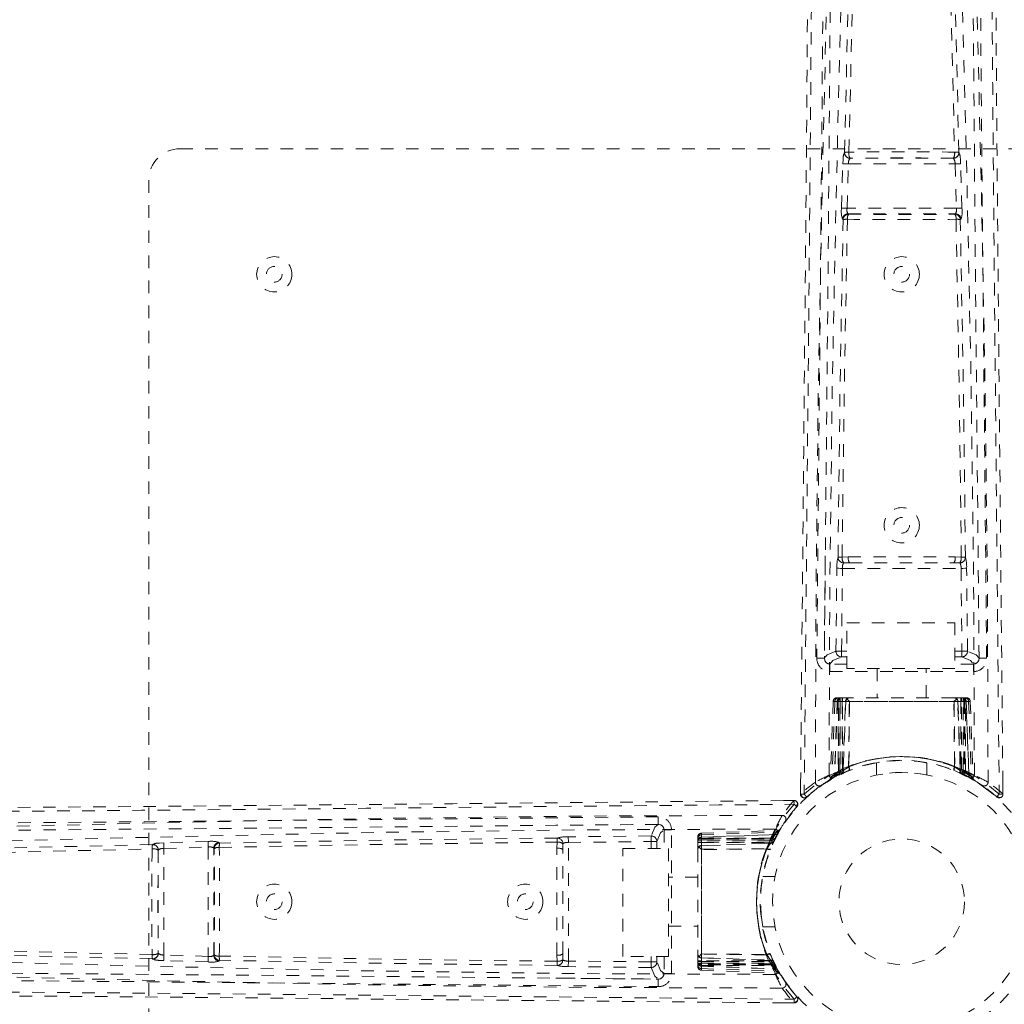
# Model space of a CAD drawing. Header units: inches. Extents: x -57 to 59, y -93 to 51.
# Tile 3 of 5: x 37 to 45, y 35 to 43. Entities that reach past the tile are written whole.
import ezdxf

# ---------------------------------------------------------------- set-up
doc = ezdxf.new("R2010")
doc.units = ezdxf.units.IN
doc.header["$MEASUREMENT"] = 0
doc.linetypes.add('SLD-Dashed', pattern=[0.075, 0.05, -0.025])

msp = doc.modelspace()

# ---------------------------------------------------------------- linework, layer by layer
at = {"color": 7, "linetype": 'SLD-Dashed', "lineweight": 0}
for p, q in [((38.375, 41.6332), (49.875, 41.6332)), ((43.6696, 41.6041), (43.6691, 41.6039)), ((44.5808, 41.6039), (44.5803, 41.6041)), ((43.645, 41.1612), (43.6558, 41.5139)), ((43.6897, 41.1599), (43.7005, 41.5125)), ((43.7005, 41.5125), (44.5495, 41.5125)), ((43.7138, 41.5574), (43.7143, 41.5576)), ((44.5362, 41.5574), (43.7138, 41.5574)), ((44.5356, 41.5576), (44.5362, 41.5574)), ((44.5495, 41.5125), (44.5602, 41.1599)), ((44.6049, 41.1612), (44.5941, 41.5139)), ((38.125, 29.8832), (38.125, 41.3832)), ((44.5602, 41.1599), (43.6897, 41.1599)), ((43.7027, 41.1124), (43.6969, 41.115)), ((43.6969, 41.115), (44.553, 41.115)), ((44.553, 41.115), (44.5472, 41.1124)), ((43.6523, 41.0714), (43.6581, 41.0688)), ((44.5918, 41.0688), (44.5977, 41.0714)), ((43.5161, 38.3904), (43.5088, 37.5764)), ((43.699, 38.3806), (43.6503, 38.3798)), ((44.5997, 38.3798), (44.5509, 38.3806)), ((44.7412, 37.5764), (44.7338, 38.3904)), ((43.6007, 37.63), (43.6077, 38.2902)), ((43.6614, 38.3337), (43.709, 38.3338)), ((43.709, 38.3338), (44.5409, 38.3338)), ((44.5409, 38.3338), (44.5885, 38.3337)), ((44.6492, 37.63), (44.6422, 38.2902)), ((43.6455, 37.6297), (43.6525, 38.2896)), ((43.6525, 38.2896), (44.5975, 38.2896)), ((44.5975, 38.2896), (44.6045, 37.6297)), ((43.688, 37.8567), (44.549, 37.8567)), ((43.688, 37.4907), (43.688, 37.8567)), ((44.549, 37.8567), (44.549, 37.4907)), ((43.6455, 37.5847), (43.6455, 37.6297)), ((43.688, 37.6297), (43.6455, 37.6297)), ((43.688, 37.5847), (43.6455, 37.5847)), ((44.549, 37.6297), (44.6045, 37.6297)), ((44.549, 37.5847), (44.6045, 37.5847)), ((44.6492, 37.63), (44.6045, 37.6297)), ((44.6045, 37.5847), (44.6045, 37.6297)), ((43.5083, 37.5729), (43.5116, 37.5556)), ((43.5086, 37.5767), (43.5087, 37.575)), ((43.5087, 37.575), (43.5089, 37.5655)), ((43.5533, 37.5274), (43.5533, 37.4672)), ((43.688, 37.5274), (43.5533, 37.5274)), ((44.6967, 37.5274), (44.549, 37.5274)), ((44.6967, 37.4672), (44.6967, 37.5274)), ((44.7384, 37.5556), (44.7417, 37.5729)), ((44.741, 37.5655), (44.7412, 37.575)), ((44.7412, 37.575), (44.7413, 37.5767)), ((43.5533, 37.4672), (44.6967, 37.4672)), ((44.549, 37.4907), (43.688, 37.4907)), ((43.93, 37.4907), (43.93, 37.2582)), ((44.32, 37.2582), (44.32, 37.4907)), ((43.5786, 37.2292), (43.5575, 36.6235)), ((43.592, 37.2292), (43.5711, 36.6317)), ((43.592, 37.2292), (43.5786, 37.2292)), ((43.6103, 37.2292), (43.5898, 36.6424)), ((43.6127, 37.2329), (43.5903, 36.639)), ((43.6093, 37.2582), (43.6055, 37.2576)), ((43.677, 37.2292), (43.6103, 37.2292)), ((43.6105, 37.2581), (43.6105, 37.2582)), ((43.6175, 37.2292), (43.6172, 36.6721)), ((43.618, 37.2582), (43.6178, 37.256)), ((43.6229, 37.2582), (43.618, 37.2582)), ((43.6315, 37.2582), (43.6219, 37.2582)), ((43.6224, 37.2292), (44.6275, 37.2292)), ((43.6224, 36.6746), (43.6224, 37.2292)), ((43.6307, 36.6786), (43.631, 37.2292)), ((43.6356, 37.2582), (43.6315, 37.2582)), ((43.6351, 37.2292), (43.6351, 36.6806)), ((44.6149, 37.2292), (43.6351, 37.2292)), ((43.7068, 37.2582), (43.6402, 37.2582)), ((43.6496, 37.2292), (43.6493, 36.6872)), ((43.653, 37.2292), (43.6496, 37.2292)), ((43.653, 37.2292), (44.5969, 37.2292)), ((43.653, 36.6888), (43.653, 37.2292)), ((43.6579, 36.6776), (43.677, 37.2292)), ((43.6784, 37.2292), (43.6593, 36.6783)), ((43.677, 37.2292), (43.6784, 37.2292)), ((43.7021, 36.7063), (43.707, 37.2307)), ((43.7086, 37.2292), (43.7042, 36.7076)), ((43.7086, 37.2292), (43.707, 37.2307)), ((44.5413, 37.2292), (43.7086, 37.2292)), ((44.5409, 37.2582), (43.709, 37.2582)), ((44.5429, 37.2307), (44.5413, 37.2292)), ((44.5458, 36.7076), (44.5413, 37.2292)), ((44.5429, 37.2307), (44.5477, 36.7064)), ((44.6097, 37.2582), (44.5431, 37.2582)), ((44.5715, 37.2292), (44.5729, 37.2292)), ((44.5906, 36.6783), (44.5715, 37.2292)), ((44.6396, 37.2292), (44.5729, 37.2292)), ((44.5729, 37.2292), (44.5921, 36.6776)), ((44.6003, 37.2292), (44.5969, 37.2292)), ((44.5969, 37.2292), (44.5969, 36.6888)), ((44.6006, 36.6872), (44.6003, 37.2292)), ((44.6184, 37.2582), (44.6144, 37.2582)), ((44.6149, 36.6806), (44.6149, 37.2292)), ((44.628, 37.2582), (44.6184, 37.2582)), ((44.6189, 37.2292), (44.6192, 36.6786)), ((44.6319, 37.2582), (44.627, 37.2582)), ((44.6275, 37.2292), (44.6275, 36.6746)), ((44.6327, 36.6721), (44.6324, 37.2292)), ((44.6597, 36.639), (44.6372, 37.2329)), ((44.6395, 37.2582), (44.6396, 37.2581)), ((44.6396, 37.2292), (44.6601, 36.6424)), ((44.6446, 37.2575), (44.6406, 37.2582)), ((44.6579, 37.2292), (44.6788, 36.6317)), ((44.6713, 37.2292), (44.6579, 37.2292)), ((44.6713, 37.2292), (44.6924, 36.6235)), ((43.925, 36.7403), (43.925, 36.6436)), ((44.325, 36.6436), (44.325, 36.7403)), ((43.5746, 36.6172), (43.641, 36.6515)), ((43.5898, 36.6424), (43.6579, 36.6776)), ((43.5974, 36.6485), (43.6023, 36.6473)), ((43.6172, 36.6721), (43.6224, 36.6746)), ((43.6298, 36.6462), (43.6172, 36.6721)), ((43.6298, 36.6462), (43.6212, 36.6418)), ((43.6349, 36.6486), (43.6224, 36.6746)), ((43.6349, 36.6486), (43.6298, 36.6462)), ((43.643, 36.6525), (43.6307, 36.6786)), ((43.6611, 36.6609), (43.6349, 36.6485)), ((43.6473, 36.6545), (43.6351, 36.6806)), ((43.641, 36.6515), (43.6423, 36.6522)), ((43.643, 36.6525), (43.6473, 36.6545)), ((43.6611, 36.6609), (43.6493, 36.6872)), ((43.6647, 36.6625), (43.653, 36.6888)), ((43.6593, 36.6783), (43.6579, 36.6776)), ((43.7021, 36.7063), (43.7042, 36.7076)), ((43.7049, 36.6795), (43.7079, 36.6807)), ((44.542, 36.6807), (44.5449, 36.6796)), ((44.5458, 36.7076), (44.5477, 36.7064)), ((44.5969, 36.6888), (44.5852, 36.6625)), ((44.5888, 36.6609), (44.5852, 36.6625)), ((44.6006, 36.6872), (44.5888, 36.6609)), ((44.5921, 36.6776), (44.5906, 36.6783)), ((44.5921, 36.6776), (44.6601, 36.6424)), ((44.6149, 36.6806), (44.6027, 36.6545)), ((44.6027, 36.6545), (44.6069, 36.6525)), ((44.6192, 36.6786), (44.6069, 36.6525)), ((44.6076, 36.6522), (44.609, 36.6515)), ((44.609, 36.6515), (44.6753, 36.6172)), ((44.6275, 36.6746), (44.615, 36.6486)), ((44.6201, 36.6462), (44.615, 36.6486)), ((44.6327, 36.6721), (44.6201, 36.6462)), ((44.6275, 36.6746), (44.6327, 36.6721)), ((43.319, 36.5769), (43.3182, 36.4919)), ((43.479, 36.5571), (43.5814, 36.6201)), ((43.543, 36.5989), (43.5563, 36.6068)), ((43.5575, 36.6235), (43.5711, 36.6317)), ((44.6788, 36.6317), (44.6924, 36.6235)), ((44.6936, 36.6068), (44.7069, 36.5989)), ((44.9317, 36.4919), (44.9309, 36.5759)), ((43.3182, 36.4916), (43.3481, 36.4913)), ((43.3683, 36.4691), (43.4696, 36.55)), ((43.2662, 36.44), (43.1823, 36.4392)), ((42.2026, 36.2466), (42.1852, 36.2499)), ((42.1818, 36.2494), (41.3677, 36.2421)), ((42.1831, 36.2495), (42.1815, 36.2495)), ((42.1926, 36.2492), (42.1831, 36.2495)), ((42.291, 36.2049), (42.2307, 36.2049)), ((42.2307, 36.2049), (42.2307, 36.0572)), ((42.291, 35.0615), (42.291, 36.2049)), ((42.5289, 36.1795), (43.1346, 36.2007)), ((42.5289, 36.1662), (43.1265, 36.187)), ((42.5289, 36.1795), (42.5289, 36.1662)), ((43.1066, 36.1172), (43.1409, 36.1836)), ((43.1265, 36.187), (43.1346, 36.2007)), ((43.1514, 36.2018), (43.1593, 36.2152)), ((38.5969, 36.1132), (38.2442, 36.1024)), ((38.6893, 36.1001), (38.6868, 36.1059)), ((41.3784, 36.1079), (41.3776, 36.0591)), ((41.4243, 36.0491), (41.4245, 36.0968)), ((42.1281, 36.1574), (41.468, 36.1504)), ((41.4685, 36.1057), (42.1285, 36.1127)), ((41.4685, 35.1607), (41.4685, 36.1057)), ((42.1281, 36.1574), (42.1285, 36.1127)), ((42.1285, 36.0572), (42.1285, 36.1127)), ((42.1735, 36.1127), (42.1285, 36.1127)), ((42.1735, 36.0572), (42.1735, 36.1127)), ((42.5006, 36.1529), (42.5, 36.1489)), ((42.5, 36.1477), (42.5, 36.1478)), ((42.5, 36.1401), (42.5, 36.1353)), ((42.5, 36.1362), (42.5, 36.1266)), ((42.5, 36.1266), (42.5, 36.1226)), ((42.5, 36.118), (42.5, 36.0514)), ((43.1192, 36.1679), (42.5253, 36.1455)), ((42.5289, 36.1479), (43.1158, 36.1683)), ((42.5289, 36.1479), (42.5289, 36.0812)), ((43.0861, 36.141), (42.5289, 36.1406)), ((42.5289, 35.1306), (42.5289, 36.1358)), ((42.5289, 36.1358), (43.0836, 36.1358)), ((42.5289, 36.1271), (43.0796, 36.1274)), ((43.0775, 36.1231), (42.5289, 36.1231)), ((42.5289, 36.1231), (42.5289, 35.1433)), ((43.071, 36.1089), (42.5289, 36.1086)), ((42.5289, 36.1086), (42.5289, 36.1052)), ((42.5289, 35.1612), (42.5289, 36.1052)), ((42.5289, 36.1052), (43.0693, 36.1052)), ((42.5289, 36.0812), (43.0806, 36.1003)), ((43.0799, 36.0989), (42.5289, 36.0798)), ((43.0693, 36.1052), (43.0957, 36.0934)), ((43.071, 36.1089), (43.0973, 36.097)), ((43.0775, 36.1231), (43.1037, 36.1109)), ((43.0796, 36.1274), (43.1056, 36.1151)), ((43.0806, 36.1003), (43.0799, 36.0989)), ((43.0806, 36.1003), (43.1158, 36.1683)), ((43.0836, 36.1358), (43.0861, 36.141)), ((43.0836, 36.1358), (43.1095, 36.1233)), ((43.0861, 36.141), (43.112, 36.1283)), ((43.0973, 36.097), (43.0957, 36.0934)), ((43.1037, 36.1109), (43.1056, 36.1151)), ((43.106, 36.1158), (43.1066, 36.1172)), ((43.112, 36.1283), (43.1095, 36.1233)), ((38.1543, 36.089), (38.1541, 36.0885)), ((38.2005, 36.0439), (38.2007, 36.0444)), ((38.2007, 36.0444), (38.2007, 35.222)), ((38.2457, 36.0577), (38.5983, 36.0685)), ((38.2457, 35.2087), (38.2457, 36.0577)), ((38.5983, 36.0685), (38.5983, 35.1979)), ((38.6432, 36.0612), (38.6458, 36.0554)), ((38.6432, 35.2052), (38.6432, 36.0612)), ((41.4243, 35.2173), (41.4243, 36.0491)), ((41.9015, 36.0572), (42.2675, 36.0572)), ((41.9015, 35.1962), (41.9015, 36.0572)), ((42.2675, 36.0572), (42.2675, 35.1962)), ((42.5, 36.0491), (42.5, 35.2173)), ((42.5274, 36.0511), (43.0518, 36.056)), ((42.5274, 36.0511), (42.5289, 36.0495)), ((42.5289, 36.0798), (42.5289, 36.0812)), ((43.0506, 36.054), (42.5289, 36.0495)), ((42.5289, 36.0495), (42.5289, 35.2169)), ((43.0506, 36.054), (43.0518, 36.056)), ((43.0774, 36.0503), (43.0786, 36.0532)), ((42.5, 35.8282), (42.2675, 35.8282)), ((43.1141, 35.8332), (43.0174, 35.8332)), ((42.2675, 35.4382), (42.5, 35.4382)), ((43.0174, 35.4332), (43.1141, 35.4332)), ((38.1541, 35.1779), (38.1543, 35.1774)), ((38.2007, 35.222), (38.2005, 35.2225)), ((38.5969, 35.1532), (38.2442, 35.164)), ((38.5983, 35.1979), (38.2457, 35.2087)), ((38.6458, 35.211), (38.6432, 35.2052)), ((38.6868, 35.1605), (38.6893, 35.1663)), ((41.3776, 35.2073), (41.3784, 35.1585)), ((41.4245, 35.1696), (41.4243, 35.2173)), ((42.1285, 35.1537), (41.4685, 35.1607)), ((42.2675, 35.1962), (41.9015, 35.1962)), ((42.1285, 35.1962), (42.1285, 35.1537)), ((42.1735, 35.1537), (42.1285, 35.1537)), ((42.1735, 35.1962), (42.1735, 35.1537)), ((42.2307, 35.1962), (42.2307, 35.0615)), ((42.5, 35.215), (42.5, 35.1484)), ((42.5289, 35.2169), (42.5274, 35.2152)), ((43.0518, 35.2103), (42.5274, 35.2152)), ((42.5289, 35.2169), (43.0506, 35.2124)), ((42.5289, 35.1852), (42.5289, 35.1866)), ((42.5289, 35.1866), (43.0799, 35.1675)), ((42.5289, 35.1852), (42.5289, 35.1185)), ((43.0806, 35.1661), (42.5289, 35.1852)), ((42.5289, 35.1612), (42.5289, 35.1578)), ((43.0693, 35.1612), (42.5289, 35.1612)), ((42.5289, 35.1578), (43.071, 35.1575)), ((43.0518, 35.2103), (43.0506, 35.2124)), ((43.0957, 35.173), (43.0693, 35.1612)), ((43.0973, 35.1694), (43.071, 35.1575)), ((43.0786, 35.2131), (43.0774, 35.2161)), ((43.1037, 35.1555), (43.0775, 35.1433)), ((43.1056, 35.1513), (43.0796, 35.1389)), ((43.0799, 35.1675), (43.0806, 35.1661)), ((43.1158, 35.0981), (43.0806, 35.1661)), ((43.0973, 35.1694), (43.1097, 35.1431)), ((43.1056, 35.1513), (43.1037, 35.1555)), ((42.1281, 35.109), (41.468, 35.116)), ((42.4999, 35.1175), (42.5006, 35.1137)), ((42.5, 35.1438), (42.5, 35.1398)), ((42.5, 35.1398), (42.5, 35.1302)), ((42.5, 35.1311), (42.5, 35.1263)), ((42.5, 35.1263), (42.5021, 35.1261)), ((42.5, 35.1187), (42.5, 35.1188)), ((42.5253, 35.1209), (43.1192, 35.0985)), ((42.5289, 35.1433), (43.0775, 35.1433)), ((43.0796, 35.1389), (42.5289, 35.1393)), ((43.0836, 35.1306), (42.5289, 35.1306)), ((42.5289, 35.1258), (43.0861, 35.1254)), ((42.5289, 35.1185), (43.1158, 35.0981)), ((42.5289, 35.1002), (43.1265, 35.0794)), ((42.5289, 35.1002), (42.5289, 35.0869)), ((42.5289, 35.0869), (43.1346, 35.0657)), ((43.1095, 35.1431), (43.0836, 35.1306)), ((43.0861, 35.1254), (43.0836, 35.1306)), ((43.112, 35.1381), (43.0861, 35.1254)), ((43.1066, 35.1492), (43.106, 35.1506)), ((43.1409, 35.0828), (43.1066, 35.1492)), ((43.1095, 35.1431), (43.112, 35.1381)), ((43.1097, 35.1056), (43.1109, 35.1105)), ((43.112, 35.1381), (43.1164, 35.1295)), ((43.1346, 35.0657), (43.1265, 35.0794)), ((41.3678, 35.0243), (42.1818, 35.017)), ((42.1815, 35.0169), (42.1831, 35.0169)), ((42.1831, 35.0169), (42.1926, 35.0172)), ((42.1852, 35.0165), (42.2026, 35.0198)), ((42.2307, 35.0615), (42.291, 35.0615)), ((43.1593, 35.0512), (43.1514, 35.0646)), ((43.2011, 34.9872), (43.1638, 35.0477)), ((43.2891, 34.8765), (43.2081, 34.9778)), ((43.2666, 34.8264), (43.2669, 34.8564)), ((43.1812, 34.8272), (43.2662, 34.8264))]:
    msp.add_line(p, q, dxfattribs=at)
at = {"color": 7, "linetype": 'SLD-Dashed', "lineweight": 0, "flags": 128}
for points in [[(43.437, 36.5854), (43.4425, 38.176), (43.461, 39.765), (43.4914, 41.3516), (43.5292, 42.9343), (43.5589, 44.1742), (43.5822, 45.4099), (43.5921, 46.6403), (43.5818, 47.8638)], [(43.5458, 36.6409), (43.5523, 38.2271), (43.5727, 39.8119), (43.6056, 41.3944), (43.6461, 42.9733), (43.6776, 44.2104), (43.7019, 45.4437), (43.7115, 46.6719), (43.6993, 47.8937)], [(44.7041, 36.6409), (44.6976, 38.2271), (44.6772, 39.8119), (44.6443, 41.3943), (44.6038, 42.9732), (44.5723, 44.2103), (44.548, 45.4436), (44.5384, 46.6719), (44.5506, 47.8937)], [(44.813, 36.5854), (44.8074, 38.176), (44.7889, 39.765), (44.7585, 41.3516), (44.7207, 42.9344), (44.691, 44.1742), (44.6677, 45.4099), (44.6578, 46.6403), (44.6682, 47.8638)], [(43.4179, 47.3636), (43.4192, 46.5498), (43.4186, 45.701), (43.4162, 44.8172), (43.4126, 44.0149), (43.4096, 43.4975), (43.4061, 42.9555), (43.4019, 42.3889), (43.3975, 41.8258), (43.3934, 41.3378), (43.3877, 40.6908), (43.3814, 40.0027), (43.3745, 39.2734), (43.368, 38.5967), (43.3481, 36.4913)], [(44.832, 47.3636), (44.8309, 46.6255), (44.8313, 45.845), (44.8333, 45.022), (44.8368, 44.1566), (44.8412, 43.3599), (44.8468, 42.5304), (44.8483, 42.3396), (44.8497, 42.1472), (44.8513, 41.9532), (44.8524, 41.82), (44.8535, 41.6903), (44.8546, 41.5548), (44.8558, 41.4135), (44.8598, 40.9599), (44.8644, 40.4554), (44.8696, 39.8998), (44.873, 39.5486), (44.8766, 39.1764), (44.8804, 38.7738), (44.884, 38.3979), (44.8887, 37.9074), (44.8928, 37.4715), (44.8963, 37.0902), (44.8993, 36.7635), (44.9017, 36.4915)], [(43.3882, 47.2631), (43.3857, 44.6467), (43.3683, 41.9306), (43.3438, 39.209), (43.3182, 36.4916)], [(43.5141, 47.2485), (43.5143, 46.5078), (43.513, 45.736), (43.5101, 44.933), (43.5062, 44.167), (43.5011, 43.3917), (43.4953, 42.6157), (43.4889, 41.8597), (43.4824, 41.1344), (43.476, 40.4588), (43.4688, 39.7023), (43.4619, 38.9926), (43.4551, 38.2955), (43.4483, 37.5732)], [(44.8017, 37.5732), (44.7981, 37.9493), (44.794, 38.3783), (44.7894, 38.8479), (44.7853, 39.2728), (44.7832, 39.4953), (44.781, 39.7179), (44.7789, 39.9404), (44.7764, 40.1931), (44.774, 40.4481), (44.7716, 40.6953), (44.7669, 41.1989), (44.7627, 41.6666), (44.7589, 42.0986), (44.7554, 42.5215), (44.7516, 43.0115), (44.7457, 43.852), (44.7409, 44.7005), (44.7374, 45.5778), (44.7357, 46.4319), (44.7358, 47.2485)], [(44.8617, 47.276), (44.8643, 44.6475), (44.8816, 41.9293), (44.906, 39.2106), (44.9318, 36.4916)], [(43.5735, 47.1361), (43.5647, 43.9493), (43.5389, 40.7614), (43.5083, 37.5729)], [(44.7417, 37.5729), (44.711, 40.7614), (44.6853, 43.9493), (44.6764, 47.1361)], [(43.6696, 41.6041), (43.7047, 43.0993), (43.7373, 44.5897)], [(43.7038, 41.6067), (43.7397, 43.1028), (43.7729, 44.5943)], [(44.477, 44.5943), (44.5102, 43.1028), (44.546, 41.6067)], [(44.5803, 41.6041), (44.5452, 43.0993), (44.5126, 44.5897)], [(43.6742, 41.5842), (43.6727, 41.5865), (43.6696, 41.6041)], [(43.6558, 41.5139), (43.6576, 41.5474), (43.6578, 41.5492)], [(43.6558, 41.5139), (43.6575, 41.5139), (43.6606, 41.5138), (43.665, 41.5136), (43.6706, 41.5134), (43.6772, 41.5132), (43.6845, 41.513), (43.6923, 41.5128), (43.7005, 41.5125)], [(44.5495, 41.5125), (44.5576, 41.5128), (44.5654, 41.513), (44.5728, 41.5132), (44.5793, 41.5134), (44.5849, 41.5136), (44.5893, 41.5138), (44.5924, 41.5139), (44.5941, 41.5139)], [(44.5941, 41.5139), (44.5923, 41.5474), (44.5921, 41.5493)], [(43.645, 41.1612), (43.6467, 41.1612), (43.6497, 41.1611), (43.6541, 41.1609), (43.6597, 41.1608), (43.6663, 41.1606), (43.6737, 41.1604), (43.6815, 41.1601), (43.6897, 41.1599)], [(44.5602, 41.1599), (44.5684, 41.1601), (44.5763, 41.1604), (44.5836, 41.1606), (44.5902, 41.1608), (44.5958, 41.1609), (44.6002, 41.1611), (44.6033, 41.1612), (44.6049, 41.1612)], [(43.6173, 38.3785), (43.6336, 39.7245), (43.6581, 41.0688)], [(43.6503, 38.3798), (43.6669, 39.7263), (43.692, 41.0711)], [(44.5579, 41.0711), (44.583, 39.7263), (44.5997, 38.3798)], [(44.6326, 38.3785), (44.6163, 39.7245), (44.5918, 41.0688)], [(43.699, 38.3806), (43.9105, 38.3807), (44.125, 38.3807), (44.3394, 38.3807), (44.5509, 38.3806)], [(43.6077, 38.2902), (43.6122, 38.2901), (43.6225, 38.29), (43.6369, 38.2898), (43.6525, 38.2896)], [(43.6614, 38.3337), (43.6446, 38.3376), (43.6338, 38.345)], [(43.709, 38.3338), (43.9132, 38.3339), (44.1193, 38.3339), (44.331, 38.3339), (44.5409, 38.3338)], [(44.5975, 38.2896), (44.613, 38.2898), (44.6274, 38.29), (44.6377, 38.2901), (44.6422, 38.2902)], [(43.6007, 37.63), (43.5316, 37.6015), (43.5106, 37.5758)], [(43.5533, 37.5274), (43.5764, 37.5561), (43.6455, 37.5847)], [(43.6007, 37.63), (43.6055, 37.63), (43.6155, 37.6299), (43.6294, 37.6298), (43.6455, 37.6297)], [(44.6045, 37.5847), (44.6735, 37.5561), (44.6967, 37.5274)], [(44.7417, 37.5729), (44.7183, 37.6015), (44.6492, 37.63)], [(43.5786, 37.2292), (43.5814, 37.2292), (43.5897, 37.2292), (43.6024, 37.2292), (43.6175, 37.2292)], [(43.631, 37.2292), (43.6165, 37.2292), (43.604, 37.2292), (43.5955, 37.2292), (43.592, 37.2292)], [(43.6103, 37.2292), (43.6106, 37.2292), (43.6125, 37.2292), (43.6159, 37.2292), (43.6208, 37.2292), (43.6268, 37.2292), (43.6339, 37.2292), (43.6416, 37.2292), (43.6496, 37.2292)], [(43.6314, 37.2565), (43.6275, 37.2573), (43.6251, 37.2578), (43.624, 37.2581), (43.624, 37.2581)], [(43.6886, 37.2482), (43.6818, 37.2391), (43.6784, 37.2292)], [(43.707, 37.2307), (43.6921, 37.2446), (43.6886, 37.2482)], [(44.5429, 37.2307), (44.5578, 37.2446), (44.5614, 37.2482)], [(44.5715, 37.2292), (44.5682, 37.2391), (44.5614, 37.2482)], [(44.6003, 37.2292), (44.6083, 37.2292), (44.6161, 37.2292), (44.6231, 37.2292), (44.6291, 37.2292), (44.634, 37.2292), (44.6375, 37.2292), (44.6393, 37.2292), (44.6396, 37.2292)], [(44.6108, 37.258), (44.6094, 37.2582), (44.6083, 37.2582)], [(44.6259, 37.2581), (44.6259, 37.2581), (44.6248, 37.2578), (44.6224, 37.2573), (44.6185, 37.2565)], [(44.6579, 37.2292), (44.6545, 37.2292), (44.6459, 37.2292), (44.6335, 37.2292), (44.6189, 37.2292)], [(44.6324, 37.2292), (44.6475, 37.2292), (44.6602, 37.2292), (44.6686, 37.2292), (44.6713, 37.2292)], [(44.6397, 37.229), (44.6387, 37.236), (44.6379, 37.2379)], [(43.925, 36.7403), (43.936, 36.7422), (43.9487, 36.7442)], [(44.5495, 36.6758), (44.716, 36.5934), (44.8816, 36.4691)], [(44.6588, 36.6262), (44.6526, 36.6296), (44.6201, 36.6462)], [(44.6615, 36.6346), (44.6603, 36.6406), (44.6603, 36.6425)], [(44.6987, 36.6062), (44.6923, 36.6173), (44.6879, 36.631)], [(44.6921, 36.6176), (44.6912, 36.6235), (44.6913, 36.6247)], [(43.3212, 36.4919), (43.323, 36.4841), (43.3265, 36.4765), (43.3316, 36.4699), (43.3379, 36.465), (43.3451, 36.4622), (43.3525, 36.4618), (43.3597, 36.4637), (43.3662, 36.4677)], [(44.9018, 36.4913), (44.8941, 36.4828), (44.8875, 36.4756), (44.8832, 36.4708), (44.8816, 36.4691)], [(44.8834, 36.4716), (44.8905, 36.4677), (44.8985, 36.4653), (44.9068, 36.4648), (44.9146, 36.4662), (44.9215, 36.4697), (44.9268, 36.475), (44.9301, 36.4816), (44.9314, 36.4891)], [(44.9318, 36.4916), (44.9312, 36.4921), (44.9295, 36.4918), (44.923, 36.4913), (44.9133, 36.4915), (44.9076, 36.4916), (44.9018, 36.4913)], [(32.3945, 36.3402), (33.1326, 36.3391), (33.9132, 36.3395), (34.7362, 36.3415), (35.6016, 36.3451), (36.3982, 36.3495), (37.2278, 36.3551), (37.4185, 36.3565), (37.6109, 36.358), (37.805, 36.3595), (37.9382, 36.3606), (38.0679, 36.3617), (38.2034, 36.3628), (38.3447, 36.3641), (38.7983, 36.3681), (39.3028, 36.3727), (39.8583, 36.3779), (40.2095, 36.3812), (40.5817, 36.3848), (40.9843, 36.3887), (41.3602, 36.3923), (41.8508, 36.3969), (42.2867, 36.401), (42.668, 36.4046), (42.9946, 36.4075), (43.2667, 36.4099)], [(32.4821, 36.37), (35.1107, 36.3725), (37.8289, 36.3898), (40.5476, 36.4143), (43.2666, 36.44)], [(43.2666, 36.44), (43.2661, 36.4394), (43.2664, 36.4377), (43.2669, 36.4312), (43.2667, 36.4215), (43.2665, 36.4158), (43.2669, 36.41)], [(43.2669, 36.41), (43.2754, 36.4023), (43.2826, 36.3958), (43.2874, 36.3914), (43.2891, 36.3899)], [(43.2866, 36.3917), (43.2904, 36.3987), (43.2928, 36.4067), (43.2934, 36.415), (43.2919, 36.4229), (43.2885, 36.4297), (43.2832, 36.435), (43.2765, 36.4384), (43.2691, 36.4396)], [(43.1728, 36.3212), (41.5822, 36.3157), (39.9931, 36.2971), (38.4065, 36.2668), (36.8238, 36.2289), (35.5839, 36.1992), (34.3482, 36.1759), (33.1179, 36.166), (31.8943, 36.1764)], [(42.185, 36.3099), (41.8088, 36.3063), (41.3799, 36.3022), (40.9103, 36.2977), (40.4854, 36.2936), (40.2628, 36.2914), (40.0403, 36.2892), (39.8177, 36.2871), (39.5651, 36.2846), (39.3101, 36.2822), (39.0628, 36.2799), (38.5593, 36.2752), (38.0915, 36.2709), (37.6595, 36.2672), (37.2367, 36.2636), (36.7467, 36.2598), (35.9062, 36.2539), (35.0577, 36.2491), (34.1804, 36.2456), (33.3262, 36.2439), (32.5097, 36.244)], [(42.1852, 36.2499), (38.9967, 36.2193), (35.8089, 36.1935), (32.6221, 36.1846)], [(42.1852, 36.2499), (42.1566, 36.2266), (42.1281, 36.1574)], [(43.1173, 36.2123), (41.5311, 36.2058), (39.9462, 36.1854), (38.3638, 36.1526), (36.785, 36.112), (35.5478, 36.0805), (34.3146, 36.0563), (33.0863, 36.0466), (31.8645, 36.0588)], [(42.1735, 36.1127), (42.2021, 36.1817), (42.2307, 36.2049)], [(42.5289, 36.1406), (42.5289, 36.1557), (42.5289, 36.1684), (42.5289, 36.1768), (42.5289, 36.1795)], [(43.152, 36.207), (43.1408, 36.2005), (43.1272, 36.1962)], [(43.1406, 36.2003), (43.1346, 36.1994), (43.1335, 36.1995)], [(38.2442, 36.1024), (38.2107, 36.1005), (38.2089, 36.1003)], [(38.2457, 36.0577), (38.2454, 36.0658), (38.2452, 36.0737), (38.2449, 36.081), (38.2447, 36.0876), (38.2445, 36.0931), (38.2444, 36.0976), (38.2443, 36.1007), (38.2442, 36.1024)], [(38.5983, 36.0685), (38.598, 36.0766), (38.5978, 36.0845), (38.5976, 36.0918), (38.5974, 36.0984), (38.5972, 36.104), (38.5971, 36.1084), (38.597, 36.1115), (38.5969, 36.1132)], [(38.687, 36.0661), (40.0318, 36.0912), (41.3784, 36.1079)], [(41.3796, 36.1408), (40.0336, 36.1246), (38.6893, 36.1001)], [(41.4685, 36.1057), (41.4683, 36.1212), (41.4682, 36.1357), (41.468, 36.1459), (41.468, 36.1504)], [(42.5, 36.1341), (42.5, 36.1342), (42.5003, 36.133), (42.5009, 36.1306), (42.5017, 36.1268)], [(42.5002, 36.1191), (42.5, 36.1176), (42.5, 36.1165)], [(42.5292, 36.148), (42.5221, 36.1469), (42.5203, 36.1461)], [(42.5289, 36.1662), (42.5289, 36.1627), (42.5289, 36.1541), (42.5289, 36.1417), (42.5289, 36.1271)], [(42.5289, 36.1086), (42.5289, 36.1166), (42.5289, 36.1243), (42.5289, 36.1313), (42.5289, 36.1374), (42.5289, 36.1422), (42.5289, 36.1457), (42.5289, 36.1476), (42.5289, 36.1479)], [(43.132, 36.1671), (43.1285, 36.1608), (43.112, 36.1283)], [(43.1236, 36.1697), (43.1176, 36.1686), (43.1156, 36.1686)], [(35.1639, 35.9852), (36.6554, 36.0184), (38.1515, 36.0543)], [(38.1541, 36.0885), (36.6589, 36.0534), (35.1684, 36.0208)], [(41.3776, 35.2073), (41.3775, 35.4187), (41.3775, 35.6332), (41.3775, 35.8477), (41.3776, 36.0591)], [(41.4243, 35.2173), (41.4243, 35.4215), (41.4243, 35.6275), (41.4243, 35.8392), (41.4243, 36.0491)], [(42.5289, 36.0798), (42.5191, 36.0764), (42.51, 36.0696)], [(42.5274, 36.0511), (42.5135, 36.066), (42.51, 36.0696)], [(43.0174, 35.4357), (43.0177, 35.4344), (43.0146, 35.4523), (43.0091, 35.4901), (43.0035, 35.5445), (43.0002, 35.6091), (43, 35.6332)], [(38.1515, 35.2121), (36.6554, 35.248), (35.1639, 35.2812)], [(38.1541, 35.1779), (36.6589, 35.213), (35.1684, 35.2456)], [(43.1173, 35.0541), (41.5311, 35.0606), (39.9462, 35.081), (38.3638, 35.1138), (36.7849, 35.1544), (35.5478, 35.1859), (34.3145, 35.2101), (33.0862, 35.2198), (31.8644, 35.2076)], [(38.174, 35.1824), (38.1717, 35.1809), (38.1541, 35.1779)], [(38.2442, 35.164), (38.2107, 35.1659), (38.209, 35.1661)], [(38.2442, 35.164), (38.2443, 35.1657), (38.2444, 35.1688), (38.2445, 35.1732), (38.2447, 35.1788), (38.2449, 35.1854), (38.2452, 35.1927), (38.2454, 35.2006), (38.2457, 35.2087)], [(38.5969, 35.1532), (38.597, 35.1549), (38.5971, 35.158), (38.5972, 35.1624), (38.5974, 35.168), (38.5976, 35.1745), (38.5978, 35.1819), (38.598, 35.1898), (38.5983, 35.1979)], [(41.3784, 35.1585), (40.0318, 35.1752), (38.687, 35.2003)], [(41.3796, 35.1256), (40.0336, 35.1418), (38.6893, 35.1663)], [(41.4245, 35.1697), (41.4206, 35.1528), (41.4132, 35.1421)], [(41.468, 35.116), (41.468, 35.1205), (41.4682, 35.1307), (41.4683, 35.1452), (41.4685, 35.1607)], [(42.1281, 35.109), (42.1282, 35.1137), (42.1282, 35.1237), (42.1284, 35.1377), (42.1285, 35.1537)], [(42.2307, 35.0615), (42.2021, 35.0847), (42.1735, 35.1537)], [(42.5274, 35.2152), (42.5135, 35.2004), (42.51, 35.1968)], [(42.51, 35.1968), (42.5191, 35.19), (42.5289, 35.1866)], [(42.5289, 35.1185), (42.5289, 35.1188), (42.5289, 35.1207), (42.5289, 35.1241), (42.5289, 35.129), (42.5289, 35.1351), (42.5289, 35.1421), (42.5289, 35.1498), (42.5289, 35.1578)], [(43.1728, 34.9452), (41.5822, 34.9507), (39.9931, 34.9693), (38.4065, 34.9996), (36.8238, 35.0375), (35.5839, 35.0672), (34.3482, 35.0905), (33.1179, 35.1004), (31.8943, 35.09)], [(32.6221, 35.0817), (35.8089, 35.0729), (38.9967, 35.0471), (42.1852, 35.0165)], [(42.1281, 35.109), (42.1566, 35.0398), (42.1824, 35.0188)], [(42.5017, 35.1396), (42.5009, 35.1358), (42.5003, 35.1334), (42.5, 35.1322), (42.5, 35.1323)], [(42.5289, 35.1393), (42.5289, 35.1247), (42.5289, 35.1123), (42.5289, 35.1037), (42.5289, 35.1002)], [(42.5289, 35.0869), (42.5289, 35.0896), (42.5289, 35.098), (42.5289, 35.1107), (42.5289, 35.1258)], [(32.5097, 35.0224), (33.2503, 35.0225), (34.0221, 35.0212), (34.8252, 35.0183), (35.5911, 35.0144), (36.3665, 35.0094), (37.1425, 35.0035), (37.8985, 34.9972), (38.6237, 34.9906), (39.2993, 34.9843), (40.0559, 34.977), (40.7656, 34.9701), (41.4627, 34.9634), (42.185, 34.9565)], [(32.3945, 34.9261), (33.2083, 34.9274), (34.0572, 34.9268), (34.941, 34.9244), (35.7432, 34.9208), (36.2607, 34.9178), (36.8027, 34.9143), (37.3692, 34.9102), (37.9324, 34.9057), (38.4204, 34.9016), (39.0674, 34.8959), (39.7555, 34.8896), (40.4847, 34.8827), (41.1614, 34.8762), (43.2669, 34.8564)], [(32.495, 34.8964), (35.1115, 34.8939), (37.8276, 34.8766), (40.5491, 34.8521), (43.2665, 34.8264)], [(43.2662, 34.8295), (43.2741, 34.8313), (43.2816, 34.8348), (43.2882, 34.8398), (43.2931, 34.8462), (43.2959, 34.8533), (43.2964, 34.8608), (43.2945, 34.868), (43.2905, 34.8744)]]:
    msp.add_lwpolyline(points, dxfattribs=at)
at = {"color": 7, "linetype": 'SLD-Dashed', "lineweight": 0}
for centre, radius in [((39.125, 40.6332), 0.1405), ((44.125, 40.6332), 0.1405), ((39.125, 40.6332), 0.0625), ((44.125, 40.6332), 0.0625), ((44.125, 38.6332), 0.1405), ((44.125, 38.6332), 0.0625), ((44.125, 35.6332), 1.125), ((44.125, 35.6332), 1.03), ((44.125, 35.6332), 0.5), ((39.125, 35.6332), 0.1405), ((41.125, 35.6332), 0.1405), ((39.125, 35.6332), 0.0625), ((41.125, 35.6332), 0.0625)]:
    msp.add_circle(centre, radius, dxfattribs=at)
for centre, radius, start, end in [((38.375, 41.3832), 0.25, 90, 180), ((43.7757, 41.5534), 0.1179, 154.64373, 182.01646), ((43.7142, 41.6026), 0.0451, 178.37264, 269.36857), ((43.6961, 41.482), 0.1249, 86.44603, 102.23524), ((43.7727, 41.5957), 0.0697, 170.91654, 213.06394), ((44.125, 8.0444), 33.5649, 89.2812, 90.71888), ((44.4772, 41.5957), 0.0697, 326.93552, 9.084), ((44.5351, 41.6028), 0.0451, 270.63659, 1.6278), ((44.5357, 41.6026), 0.0451, 270.63143, 1.62748), ((44.5539, 41.4836), 0.1233, 77.65897, 93.65976), ((44.4743, 41.5534), 0.1178, 357.98955, 25.36225), ((43.7141, 41.601), 0.0433, 202.77641, 270.21926), ((43.7628, 41.5185), 0.0626, 141.54417, 185.5179), ((44.125, 8.2117), 33.3485, 89.29438, 90.70562), ((44.4872, 41.5185), 0.0626, 354.48154, 38.45635), ((43.8648, 41.1338), 0.2215, 172.8804, 196.3597), ((43.6974, 41.0698), 0.0451, 90.55836, 178.05712), ((43.7482, 41.1463), 0.0601, 166.89972, 211.40224), ((44.5017, 41.1463), 0.0601, 328.5988, 13.09923), ((44.5526, 41.0698), 0.0451, 1.94283, 89.44166), ((44.3851, 41.1338), 0.2216, 343.64064, 7.11926), ((43.7032, 41.0673), 0.0451, 90.57784, 178.02984), ((43.6843, 40.9354), 0.136, 86.73857, 101.11138), ((43.7482, 41.0786), 0.0567, 143.38239, 187.52175), ((44.1249, 77.2025), 36.1339, 269.31353, 270.68655), ((44.125, 74.1469), 33.0372, 269.26771, 270.73229), ((44.5467, 41.0673), 0.0451, 1.96953, 89.42279), ((44.5013, 41.0785), 0.057, 352.61117, 36.4846), ((44.5657, 40.9358), 0.1356, 78.86297, 93.28346), ((43.8967, 38.3035), 0.2892, 164.98124, 182.64751), ((43.6433, 38.1216), 0.2583, 88.44784, 95.77262), ((43.6556, 38.3766), 0.0384, 177.08016, 235.36249), ((43.7257, 38.3736), 0.0757, 175.35019, 211.83693), ((43.7634, 38.3698), 0.0652, 170.54014, 213.55098), ((44.4866, 38.3699), 0.0652, 326.43297, 9.43916), ((44.5249, 38.3734), 0.075, 328.00521, 4.80779), ((44.587, 38.3793), 0.0456, 271.92413, 359.00159), ((44.6066, 38.122), 0.2578, 84.22074, 91.55861), ((44.3533, 38.3035), 0.2892, 357.35173, 15.02298), ((43.7294, 38.297), 0.0773, 151.62454, 185.46119), ((44.5206, 38.297), 0.0773, 354.53371, 28.3859), ((43.6458, 37.6297), 0.0451, 179.61768, 269.57382), ((44.6041, 37.6297), 0.0451, 270.42656, 0.35734), ((43.4903, 40.4379), 2.8651, 269.15958, 270.35946), ((43.5531, 37.572), 0.1048, 179.36432, 270.08276), ((43.5533, 37.5724), 0.045, 202.01115, 269.97881), ((44.6968, 37.572), 0.1048, 269.91427, 0.63863), ((44.6966, 37.5724), 0.045, 270.02113, 337.98891), ((44.7596, 40.4428), 2.8699, 269.64199, 270.83982), ((43.6086, 37.2282), 0.03, 90.00466, 178.00528), ((43.6098, 37.2277), 0.0305, 110.71339, 177.6438), ((43.622, 37.2282), 0.03, 113.50153, 178.01722), ((43.6224, 37.2267), 0.0315, 89.30895, 122.37011), ((43.645, 37.2232), 0.0353, 81.80982, 170.68021), ((43.6402, 37.2282), 0.03, 90.06261, 178.06885), ((43.6395, 37.3736), 0.1191, 255.90361, 259.56102), ((44.0314, 37.2363), 0.409, 176.93326, 180.99032), ((44.4836, 37.2325), 0.8526, 178.42095, 180.22015), ((44.0587, 37.2363), 0.4237, 177.04229, 180.95919), ((44.0921, 37.2363), 0.4426, 177.16585, 180.91544), ((44.0965, 37.2363), 0.4436, 177.17463, 180.91578), ((43.7069, 37.2283), 0.0299, 90.1873, 178.20413), ((43.7094, 37.2316), 0.0266, 90.79868, 141.45007), ((44.5406, 37.2317), 0.0265, 38.36638, 89.38404), ((44.5431, 37.2283), 0.0299, 1.79811, 89.8132), ((44.1544, 37.2363), 0.4426, 359.08456, 2.83417), ((44.1578, 37.2363), 0.4426, 359.08456, 2.83415), ((44.6097, 37.2282), 0.03, 1.93125, 89.93736), ((44.1923, 37.2363), 0.4226, 359.04137, 2.96817), ((44.1964, 37.2363), 0.4226, 359.04113, 2.9684), ((44.2172, 37.2363), 0.4104, 359.00934, 3.05344), ((44.6275, 37.2267), 0.0315, 57.9469, 90.68444), ((44.6121, 37.3684), 0.1137, 280.08571, 283.99075), ((43.8074, 37.2325), 0.825, 359.77229, 1.63166), ((44.628, 37.2282), 0.03, 1.98306, 66.56172), ((44.6413, 37.2282), 0.03, 1.99469, 89.9953), ((44.6402, 37.2277), 0.0305, 2.36446, 69.37031), ((44.125, 35.6328), 1.1578, 47.87139, 132.13688), ((44.125, 35.6012), 1.1901, 60.88005, 119.11996), ((44.125, 35.6332), 1.1275, 60.47333, 119.52667), ((44.125, 35.6343), 1.1553, 64.21413, 115.78587), ((44.125, 35.6343), 1.1553, 64.91046, 115.08954), ((44.125, 35.6344), 1.1553, 65.8865, 114.1135), ((44.125, 35.6699), 1.1197, 67.92565, 112.07435), ((44.1968, 36.0495), 0.7025, 79.48552, 81.34532), ((44.1164, 35.997), 0.8396, 126.48125, 131.73399), ((44.0988, 36.023), 0.8055, 125.52954, 130.92538), ((43.5741, 36.774), 0.1374, 269.40862, 293.5136), ((43.56, 36.6433), 0.0299, 299.25124, 358.19642), ((44.1087, 36.0158), 0.8135, 124.38678, 129.63049), ((43.6059, 36.7548), 0.1089, 271.24623, 300.48193), ((43.6282, 36.6783), 0.0297, 295.52787, 358.52355), ((43.6296, 36.679), 0.0297, 295.44938, 358.52265), ((44.0161, 35.8681), 0.8686, 113.55799, 115.48307), ((44.082, 36.0799), 0.7326, 121.23864, 125.24412), ((43.6757, 36.69), 0.031, 340.22161, 31.68969), ((43.6746, 36.6898), 0.0345, 344.83693, 31.0419), ((44.125, 35.6331), 1.0301, 78.80413, 101.19587), ((44.5753, 36.6898), 0.0345, 148.95831, 195.16225), ((44.5742, 36.69), 0.0311, 148.32551, 199.64267), ((44.168, 36.0802), 0.7323, 54.75535, 58.76781), ((44.1253, 35.6339), 1.1267, 60.77942, 65.7104), ((44.6203, 36.679), 0.0297, 181.4771, 244.55087), ((44.6218, 36.6783), 0.0297, 181.47965, 244.47342), ((44.1404, 36.0147), 0.8149, 50.37392, 55.60879), ((44.1493, 36.0208), 0.8084, 49.08408, 54.461), ((44.1143, 35.6112), 1.1539, 59.92471, 63.95664), ((44.1348, 35.9985), 0.8377, 48.26002, 53.52474), ((44.6899, 36.6433), 0.0299, 181.80382, 240.74852), ((44.123, 35.5938), 1.2057, 124.67775, 131.87447), ((44.1102, 35.3995), 1.3637, 114.44918, 119.58506), ((43.467, 36.5855), 0.03, 180.25824, 304.07881), ((44.1249, 35.6332), 1.1274, 119.52658, 124.65761), ((43.5275, 36.6246), 0.03, 301.07769, 358.01615), ((43.5869, 36.6534), 0.0429, 197.01476, 245.82228), ((43.5412, 36.6327), 0.0299, 300.30174, 358.09463), ((43.9812, 35.8809), 0.8411, 118.79694, 120.3452), ((44.2066, 35.7758), 0.9632, 59.62641, 62.5171), ((44.6902, 36.6433), 0.03, 196.86964, 241.24518), ((44.7087, 36.6327), 0.0299, 181.9056, 239.69815), ((44.663, 36.6534), 0.0429, 294.16923, 342.99158), ((44.125, 35.6333), 1.1274, 55.34232, 60.47347), ((44.7419, 36.6604), 0.0707, 211.457, 238.89421), ((44.1284, 35.6388), 1.1209, 58.92437, 59.80922), ((44.7224, 36.6246), 0.03, 181.98396, 238.92219), ((44.1391, 35.3983), 1.365, 60.41734, 65.5484), ((44.7829, 36.5855), 0.03, 235.92709, 359.7359), ((44.1306, 35.5986), 1.1997, 48.10385, 55.33704), ((43.3481, 36.4913), 0.03, 179.46923, 312.15249), ((43.4041, 36.5218), 0.0637, 208.59622, 235.8091), ((44.1204, 35.6391), 1.1201, 124.63734, 132.10243), ((44.1293, 35.6389), 1.1204, 47.89629, 55.36222), ((44.9018, 36.4913), 0.03, 227.84751, 0.53077), ((44.1254, 35.6333), 1.1578, 137.87139, 222.13688), ((44.1596, 35.6389), 1.1997, 138.10393, 145.337), ((43.2668, 36.41), 0.03, 317.84744, 90.53071), ((44.1193, 35.6375), 1.1204, 137.89649, 145.36197), ((39.3153, 36.2678), 2.8699, 359.64199, 0.83982), ((42.1861, 36.2051), 0.1048, 359.91429, 90.63863), ((44.3599, 35.6473), 1.3651, 150.41754, 155.54821), ((44.1249, 35.6332), 1.1275, 145.34245, 150.47339), ((43.1727, 36.2912), 0.03, 325.92718, 89.73598), ((42.1857, 36.2049), 0.045, 0.02126, 67.98878), ((42.53, 36.1496), 0.03, 91.99444, 179.99548), ((42.5304, 36.1484), 0.0305, 92.36438, 159.3705), ((44.1569, 35.6332), 1.1901, 150.88005, 209.11996), ((44.125, 35.6332), 1.1275, 150.47333, 209.52667), ((43.7373, 35.6576), 0.8083, 139.08382, 144.46135), ((43.7596, 35.6431), 0.8376, 138.25976, 143.52509), ((44.1251, 35.6331), 1.1277, 150.78167, 155.70832), ((44.1467, 35.6227), 1.1537, 149.92426, 153.95709), ((43.1148, 36.1982), 0.0299, 271.80356, 330.74908), ((43.1047, 36.1713), 0.0429, 24.16929, 72.99167), ((43.1149, 36.1984), 0.03, 286.87, 331.2452), ((43.1255, 36.2169), 0.0299, 271.90583, 329.69775), ((43.9821, 35.715), 0.9629, 149.6258, 152.51741), ((43.1336, 36.2307), 0.03, 271.98449, 328.92162), ((43.0978, 36.2502), 0.0707, 301.4575, 328.8938), ((44.1151, 35.6391), 1.116, 148.92255, 149.81129), ((38.2048, 35.9826), 0.1178, 87.98904, 115.36269), ((38.6244, 35.8933), 0.2216, 73.64087, 97.11903), ((38.6883, 36.0608), 0.0451, 91.94166, 179.44285), ((38.6909, 36.055), 0.0451, 91.96937, 179.4229), ((38.8223, 36.0739), 0.1355, 168.86154, 183.28292), ((41.6362, 36.1149), 0.2578, 174.22136, 181.55799), ((41.3847, 36.0331), 0.075, 58.00521, 94.80771), ((41.4546, 35.8615), 0.2892, 87.35183, 105.02285), ((41.3788, 36.0952), 0.0456, 1.92361, 89.00207), ((41.4612, 36.0288), 0.0773, 84.53414, 118.38541), ((42.1284, 36.1124), 0.0451, 0.42653, 90.35742), ((42.5314, 36.1358), 0.0315, 147.94686, 180.68448), ((42.5299, 36.1179), 0.03, 91.93115, 179.93746), ((42.3898, 36.1204), 0.1136, 10.08507, 13.9914), ((42.5218, 35.7256), 0.4103, 89.00912, 93.05396), ((42.5218, 35.7046), 0.4226, 89.04132, 92.96835), ((42.5218, 35.7006), 0.4225, 89.04109, 92.9686), ((42.5218, 35.6661), 0.4425, 89.08432, 92.83454), ((42.5218, 35.6627), 0.4425, 89.08446, 92.83441), ((42.5256, 35.3155), 0.8251, 89.77255, 91.63155), ((42.5299, 36.1362), 0.03, 91.98239, 156.5624), ((44.1239, 35.6332), 1.1553, 154.21413, 205.78587), ((44.1239, 35.6332), 1.1553, 154.91047, 205.08953), ((44.1238, 35.6332), 1.1553, 155.88652, 204.11348), ((43.6781, 35.6762), 0.7324, 144.75544, 148.76755), ((43.743, 35.6489), 0.8143, 140.37222, 145.61052), ((43.0791, 36.1286), 0.0297, 271.47741, 334.55056), ((43.0798, 36.13), 0.0297, 271.47958, 334.47348), ((71.7137, 35.6332), 33.5649, 179.2812, 180.71888), ((38.2745, 36.0622), 0.1233, 167.65896, 183.65976), ((38.1625, 35.9855), 0.0697, 56.9342, 99.08488), ((38.1554, 36.0434), 0.0451, 0.63553, 91.62808), ((38.1556, 36.0439), 0.0451, 0.63187, 91.62697), ((71.5396, 35.6332), 33.3416, 179.29424, 180.70576), ((38.2396, 35.9954), 0.0626, 84.48117, 128.45676), ((38.6119, 36.0099), 0.0601, 58.59917, 103.09887), ((38.6797, 36.0096), 0.057, 82.61137, 126.4848), ((5.6169, 35.6332), 33.0316, 359.26758, 0.73242), ((2.5621, 35.6332), 36.1275, 359.31341, 0.68667), ((41.3883, 35.9948), 0.0652, 56.43273, 99.43934), ((42.5298, 36.0513), 0.0299, 91.79828, 179.81311), ((42.5264, 36.0489), 0.0265, 128.36643, 179.38399), ((44.0882, 35.6332), 1.1197, 157.92565, 202.07435), ((43.0684, 36.0836), 0.0345, 238.95784, 285.16268), ((43.0681, 36.0825), 0.0311, 238.32588, 289.64227), ((38.2761, 35.2043), 0.1249, 176.44326, 192.23801), ((38.1625, 35.2809), 0.0697, 260.91578, 303.06499), ((38.1556, 35.2225), 0.0451, 268.37301, 359.36817), ((38.2048, 35.2839), 0.1179, 244.64339, 272.01682), ((38.1572, 35.2223), 0.0433, 292.77563, 0.22121), ((38.2396, 35.271), 0.0626, 231.54415, 275.51794), ((38.6244, 35.3731), 0.2215, 262.88054, 286.35957), ((38.6119, 35.2565), 0.0601, 256.90066, 301.40133), ((38.6883, 35.2056), 0.0451, 180.55713, 268.05837), ((38.6909, 35.2114), 0.0451, 180.57749, 268.0302), ((38.6796, 35.2565), 0.0567, 233.38204, 277.52173), ((38.8228, 35.1925), 0.136, 176.74196, 191.10996), ((41.3883, 35.2716), 0.0652, 260.54001, 303.55089), ((41.6367, 35.1515), 0.2584, 178.4493, 185.77116), ((41.3846, 35.2339), 0.0757, 265.35015, 301.8368), ((41.4612, 35.2376), 0.0773, 241.62429, 275.46145), ((42.1284, 35.154), 0.0451, 269.61775, 359.57378), ((42.5349, 35.1533), 0.0353, 171.80984, 260.68023), ((42.5266, 35.2176), 0.0266, 180.79726, 231.45144), ((42.5298, 35.2151), 0.0299, 180.18723, 268.20421), ((42.5218, 35.6047), 0.4436, 267.17473, 270.91568), ((42.5218, 35.6003), 0.4425, 267.16575, 270.91552), ((43.0684, 35.1828), 0.0345, 74.83675, 121.04202), ((43.0681, 35.184), 0.031, 70.22149, 121.68977), ((43.6783, 35.5903), 0.7327, 211.23903, 215.24385), ((43.742, 35.6167), 0.8131, 214.38542, 219.63186), ((43.0791, 35.1378), 0.0297, 25.44945, 88.52259), ((43.0798, 35.1364), 0.0297, 25.52728, 88.52386), ((43.89, 35.5243), 0.8685, 203.55775, 205.48301), ((43.0034, 35.1141), 0.1089, 1.24603, 30.48215), ((41.3816, 35.1639), 0.0384, 267.08148, 325.36075), ((41.4546, 35.4049), 0.2892, 254.9812, 272.64757), ((42.5314, 35.1306), 0.0315, 179.30892, 212.37006), ((42.5299, 35.1485), 0.03, 180.06264, 268.06877), ((42.5218, 35.5669), 0.4237, 267.04245, 270.95896), ((42.5218, 35.5396), 0.409, 266.93318, 270.99054), ((42.3845, 35.1477), 0.1191, 345.90349, 349.56128), ((42.53, 35.1168), 0.03, 180.00464, 268.00536), ((42.5304, 35.118), 0.0305, 200.71327, 267.64391), ((42.5256, 35.9915), 0.8523, 268.42065, 270.22046), ((42.5299, 35.1302), 0.03, 203.50098, 268.01785), ((43.7352, 35.6071), 0.8056, 215.52977, 220.92505), ((43.7613, 35.6247), 0.8398, 216.4819, 221.73325), ((42.9842, 35.0824), 0.1374, 359.40857, 23.51379), ((43.1148, 35.0682), 0.0299, 29.25108, 88.19628), ((43.1047, 35.0951), 0.0429, 287.01488, 335.822), ((43.1255, 35.0494), 0.0299, 30.3021, 88.09441), ((43.8763, 35.489), 0.84, 208.79627, 210.34651), ((44.125, 35.6332), 1.1275, 209.52668, 214.65746), ((42.1861, 35.0613), 0.1048, 269.36427, 0.08281), ((39.3196, 34.9985), 2.8657, 359.15972, 0.35933), ((42.1857, 35.0615), 0.045, 292.01114, 359.97882), ((44.3587, 35.6185), 1.3637, 204.44922, 209.58498), ((43.1336, 35.0357), 0.03, 31.07834, 88.01573), ((43.1727, 34.9752), 0.03, 270.2581, 34.07877), ((44.1644, 35.6312), 1.2057, 214.67789, 221.87436), ((44.1191, 35.6286), 1.12, 214.63723, 222.10262), ((43.2668, 34.8564), 0.03, 269.46932, 42.15257), ((43.2364, 34.9123), 0.0637, 298.59426, 325.81154)]:
    msp.add_arc(centre, radius, start, end, dxfattribs=at)

doc.saveas('drawing.dxf')
